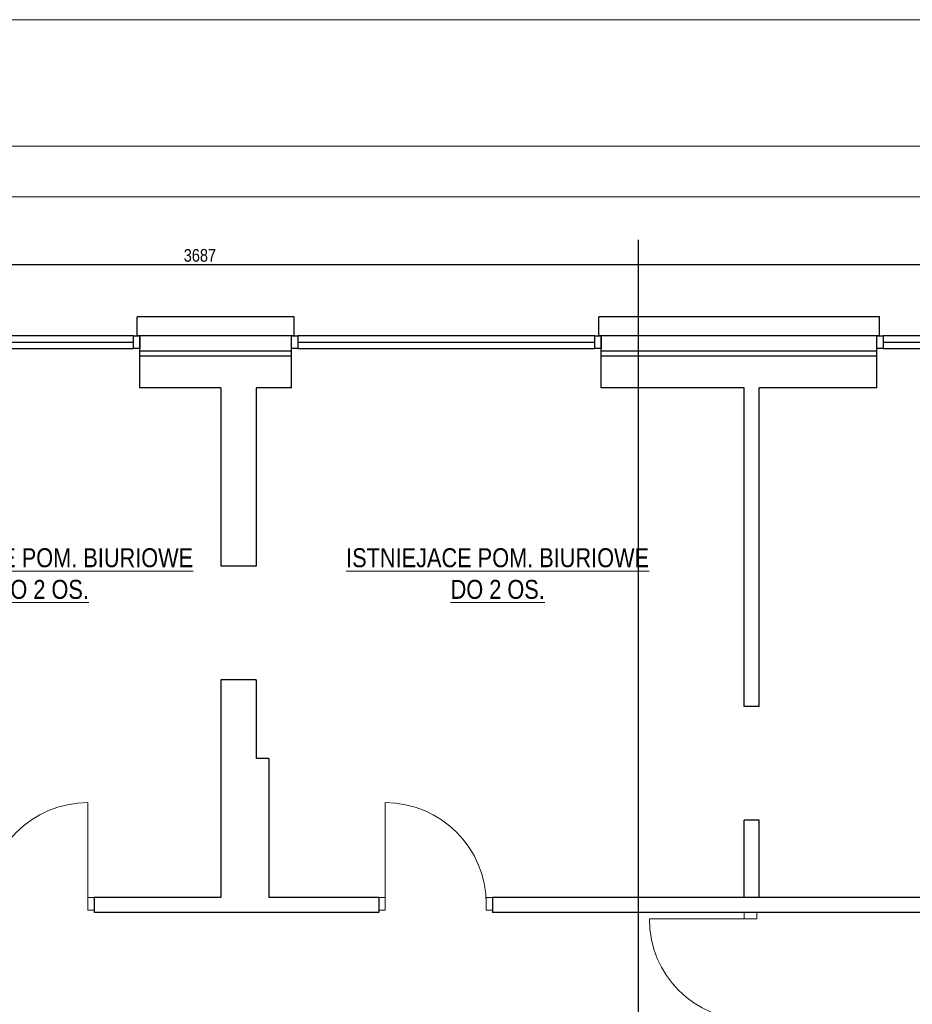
# Model space of a CAD drawing. Header units: millimetres. Extents: x 31175 to 52214, y -18116 to -5516.
# Tile 102 of 155: x 33247 to 33954, y -6294 to -5516. Entities that reach past the tile are written whole.
import ezdxf

# ---------------------------------------------------------------- set-up
doc = ezdxf.new("R2010")
doc.units = ezdxf.units.MM
doc.layers.get('Defpoints').update_dxf_attribs({"color": 6})
for name, color, linetype, lineweight in [('A-opis', 130, 'Continuous', 9), ('A-wymiar', 177, 'Continuous', 0), ('A_DRZWI-OKNA', 4, 'Continuous', 13), ('A_SCIANA_ISTN', 253, 'Continuous', 25)]:
    doc.layers.add(name, color=color, linetype=linetype, lineweight=lineweight)
doc.layers.add('r-ramka', color=7, linetype='Continuous', lineweight=0, true_color=0x727169)
doc.styles.get("Standard").update_dxf_attribs({"font": 'ARIALN.TTF'})
doc.styles.add('wymiary', font='ARIALN.TTF')
doc.dimstyles.new('anka 50', dxfattribs={"dimtxt": 10, "dimasz": 8, "dimexe": 4, "dimexo": 0.0625, "dimgap": 2, "dimtad": 1, "dimdec": 0, "dimzin": 0, "dimdsep": 46, "dimtxsty": 'Standard', "dimblk": 'OBLIQUE', "dimcen": 0.09, "dimclrt": 7, "dimadec": 0, "dimazin": 0, "dimtfac": 1, "dimtdec": 0, "dimtix": 1, "dimtofl": 0, "dimtmove": 0, "dimatfit": 3, "dimldrblk": 'OBLIQUE', "dimfxl": 4, "dimfxlon": 1, "dimtfill": 1, "dimtolj": 1, "dimtzin": 0, "dimarcsym": 0})

# ---------------------------------------------------------------- blocks, each defined once
blk = doc.blocks.new('drzwi 800')
at = {"layer": 'A_DRZWI-OKNA'}
blk.add_line((110028.2, -38030.87), (110028.2, -37950.87), dxfattribs=at)
for points in [[(110023.2, -38035.87), (110028.2, -38035.87), (110028.2, -38025.87), (110023.2, -38025.87)], [(110108.2, -38035.87), (110113.2, -38035.87), (110113.2, -38025.87), (110108.2, -38025.87)]]:
    blk.add_lwpolyline(points, close=True, dxfattribs=at)
blk.add_arc((110028.2, -38030.87), 80, 0, 90, dxfattribs=at)
blk = doc.blocks.new('_OBLIQUE')
at = {"color": 0, "linetype": 'ByBlock'}
blk.add_line((-0.5, -0.5), (0.5, 0.5), dxfattribs=at)
blk = doc.blocks.new('*D714')
at = {"layer": 'A-wymiar', "color": 0, "lineweight": -2, "transparency": 16777216}
for p, q in [((31546.51, -5713.23), (31546.51, -5705.23)), ((35233.51, -5713.23), (35233.51, -5705.23)), ((31546.51, -5709.23), (35233.51, -5709.23))]:
    blk.add_line(p, q, dxfattribs=at)
at = {"layer": 'Defpoints', "color": 0, "transparency": 16777216}
for p in [(35233.51, -5709.23), (31546.51, -5750.73), (35233.51, -5750.73)]:
    blk.add_point(p, dxfattribs=at)
at = {"layer": 'A-wymiar', "color": 0, "lineweight": -2, "transparency": 16777216, "xscale": 8, "yscale": 8, "zscale": 8, "rotation": 180}
blk.add_blockref('_OBLIQUE', (31546.51, -5709.23), dxfattribs=at)
at = {"layer": 'A-wymiar', "color": 0, "lineweight": -2, "transparency": 16777216, "xscale": 8, "yscale": 8, "zscale": 8}
blk.add_blockref('_OBLIQUE', (35233.51, -5709.23), dxfattribs=at)
at = {"layer": 'A-wymiar', "color": 7, "transparency": 16777216, "insert": (33390.01, -5702.13), "char_height": 10, "attachment_point": 5, "bg_fill": 3, "box_fill_scale": 1.1, "bg_fill_color": 256, "bg_fill_true_color": 13158600, "bg_fill_transparency": 0}
blk.add_mtext('\\A1;3687', dxfattribs=at)

msp = doc.modelspace()

# ---------------------------------------------------------------- linework, layer by layer
at = {"layer": 'A-opis', "color": 251, "true_color": 0x616161, "const_width": 1}
msp.add_lwpolyline([(33736.79, -5689.63), (33736.79, -9427.8)], dxfattribs=at)
at = {"layer": 'A_SCIANA_ISTN'}
for p, q in [((33340.51, -5765.73), (33340.51, -5750.73)), ((33464.51, -5750.73), (33340.51, -5750.73)), ((33464.51, -5765.73), (33464.51, -5750.73)), ((33705.51, -5765.73), (33705.51, -5750.73)), ((33927.51, -5750.73), (33705.51, -5750.73)), ((33927.51, -5765.73), (33927.51, -5750.73)), ((33464.51, -5765.73), (33340.51, -5765.73)), ((33342.51, -5806.73), (33342.51, -5765.73)), ((33462.51, -5806.73), (33462.51, -5765.73)), ((33927.51, -5765.73), (33705.51, -5765.73)), ((33707.51, -5806.73), (33707.51, -5765.73)), ((33925.51, -5806.73), (33925.51, -5765.73)), ((33462.51, -5777.73), (33342.51, -5777.73)), ((33462.51, -5781.73), (33342.51, -5781.73)), ((33925.51, -5777.73), (33707.51, -5777.73)), ((33925.51, -5781.73), (33707.51, -5781.73)), ((33406.51, -5806.73), (33342.51, -5806.73)), ((33406.51, -5806.73), (33406.51, -5947.73)), ((33462.51, -5806.73), (33434.51, -5806.73)), ((33434.51, -5806.73), (33434.51, -5947.73)), ((33820.51, -5806.73), (33707.51, -5806.73)), ((33925.51, -5806.73), (33832.51, -5806.73)), ((33406.51, -6037.73), (33406.51, -6209.73)), ((33434.51, -6037.73), (33434.51, -6099.73)), ((33444.51, -6099.73), (33434.51, -6099.73)), ((33444.51, -6099.73), (33444.51, -6209.73)), ((33306.51, -6209.73), (33306.51, -6221.73)), ((33406.51, -6209.73), (33306.51, -6209.73)), ((33531.51, -6209.73), (33444.51, -6209.73)), ((33531.51, -6209.73), (33531.51, -6221.73)), ((33621.51, -6209.73), (33621.51, -6221.73)), ((34031.51, -6209.73), (33621.51, -6209.73)), ((33531.51, -6221.73), (33306.51, -6221.73)), ((34303.51, -6221.73), (33621.51, -6221.73))]:
    msp.add_line(p, q, dxfattribs=at)
at = {"layer": 'A_SCIANA_ISTN', "color": 4}
for p, q in [((33213.51, -5770.73), (33337.51, -5770.73)), ((33467.51, -5770.73), (33702.51, -5770.73)), ((33930.51, -5770.73), (34007.51, -5770.73))]:
    msp.add_line(p, q, dxfattribs=at)
for points in [[(33213.51, -5775.73), (33337.51, -5775.73), (33337.51, -5765.73), (33213.51, -5765.73)], [(33337.51, -5765.73), (33342.51, -5765.73), (33342.51, -5775.73), (33337.51, -5775.73)], [(33462.51, -5765.73), (33467.51, -5765.73), (33467.51, -5775.73), (33462.51, -5775.73)], [(33467.51, -5775.73), (33702.51, -5775.73), (33702.51, -5765.73), (33467.51, -5765.73)], [(33702.51, -5765.73), (33707.51, -5765.73), (33707.51, -5775.73), (33702.51, -5775.73)], [(33925.51, -5765.73), (33930.51, -5765.73), (33930.51, -5775.73), (33925.51, -5775.73)], [(33930.51, -5775.73), (34007.51, -5775.73), (34007.51, -5765.73), (33930.51, -5765.73)]]:
    msp.add_lwpolyline(points, close=True, dxfattribs=at)
at = {"layer": 'A_SCIANA_ISTN'}
for points in [[(33820.51, -6058.73), (33820.51, -5806.73)], [(33832.51, -6058.73), (33832.51, -5806.73)], [(33434.51, -5947.73), (33406.51, -5947.73)], [(33434.51, -6037.73), (33406.51, -6037.73)], [(33832.51, -6058.73), (33820.51, -6058.73)], [(33820.51, -6209.73), (33820.51, -6148.73)], [(33832.51, -6148.73), (33820.51, -6148.73)], [(33832.51, -6209.73), (33832.51, -6148.73)]]:
    msp.add_lwpolyline(points, dxfattribs=at)
at = {"layer": 'r-ramka'}
msp.add_lwpolyline([(37115.12, -5515.73), (31175.12, -5515.73), (31175.12, -9715.73), (37115.12, -9715.73), (37115.12, -5515.73)], dxfattribs=at)
for points in [[(37015.12, -5615.73), (37015.12, -9615.73), (31413.93, -9615.73), (31413.93, -5615.73)], [(36975.12, -5655.73), (36975.12, -9575.73), (31453.93, -9575.73), (31453.93, -5655.73)]]:
    msp.add_lwpolyline(points, close=True, dxfattribs=at)

# ---------------------------------------------------------------- block references
at = {"layer": 'A_SCIANA_ISTN', "xscale": -1}
msp.add_blockref('drzwi 800', (143329.71, 31816.14), dxfattribs=at)
at = {"layer": 'A_SCIANA_ISTN'}
msp.add_blockref('drzwi 800', (-76491.68, 31816.14), dxfattribs=at)
at = {"layer": 'A_SCIANA_ISTN', "xscale": -1, "rotation": 89.99999999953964}
msp.add_blockref('drzwi 800', (-4205.36, 103801.47), dxfattribs=at)

# ---------------------------------------------------------------- texts
at = {"layer": 'A-opis', "color": 156, "true_color": 0x0f468a, "char_height": 15, "attachment_point": 1, "style": 'wymiary'}
for s, insert in [('\\pi61.663;{\\LPOM. BIUROWE\\P\\pi104.94;2 OS.\\P\\pi92.415;}22,64 m²', (31922.95, -5870.3)), ('\\pi7.3978;{\\LISTNIEJACE POM. BIURIOWE\\P\\pi90.072;DO 2 OS.}', (32373.78, -5933.61)), ('\\pi7.3978;{\\LISTNIEJACE POM. BIURIOWE\\P\\pi90.072;DO 2 OS.}', (32830.48, -5933.61)), ('\\pi7.3978;{\\LISTNIEJACE POM. BIURIOWE\\P\\pi90.072;DO 2 OS.}', (33137.67, -5933.61)), ('\\pi7.3978;{\\LISTNIEJACE POM. BIURIOWE\\P\\pi90.072;DO 2 OS.}', (33498.28, -5933.61))]:
    msp.add_mtext_dynamic_manual_height_columns(s, width=251.8795, gutter_width=12.5, heights=[0], dxfattribs=dict(at, insert=insert))

# ---------------------------------------------------------------- next in the draw order: dimensions: what is measured, and where the dimension line sits
at = {"layer": 'A-wymiar'}
dim = msp.add_aligned_dim(p1=(31546.51, -5750.73), p2=(35233.51, -5750.73), distance=41.5, dimstyle='anka 50', dxfattribs=at)
dim.commit()
dim.dimension.update_dxf_attribs({"geometry": '*D714', "text_midpoint": (33390.01, -5702.13)})

doc.saveas('drawing.dxf')
